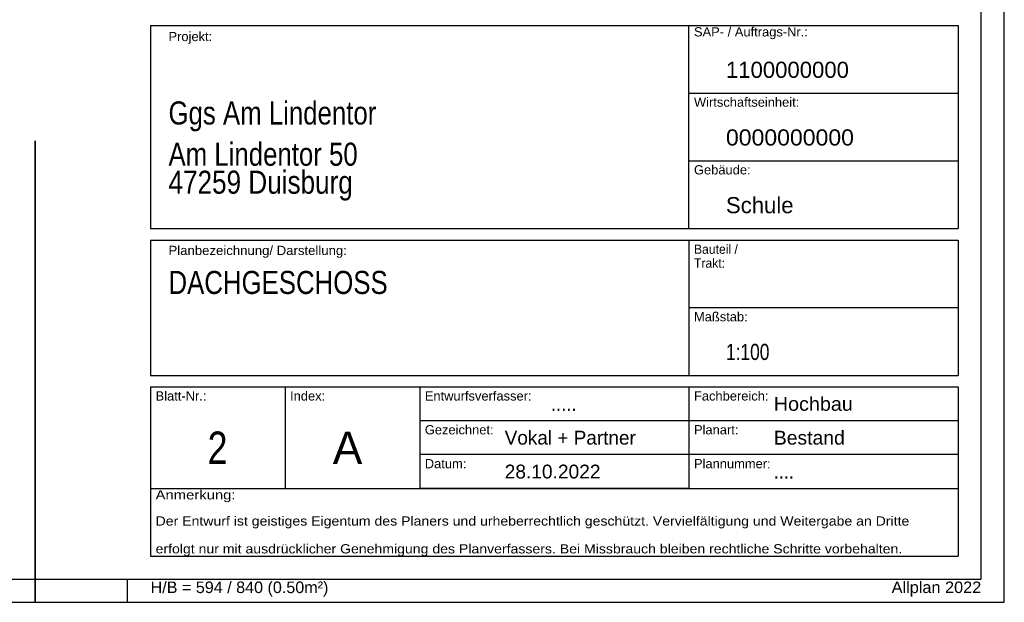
# Model space of a CAD drawing. Header units: metres. Extents: x 0 to 0.84, y 0 to 0.594.
# Tile 9 of 18: x 0.627 to 0.84, y 0 to 0.126. Entities that reach past the tile are written whole.
import ezdxf

# ---------------------------------------------------------------- set-up
doc = ezdxf.new("R2010")
doc.units = ezdxf.units.M
doc.linetypes.add('Teckovana 0.5x', pattern=[0.04, 0, -0.04])
for name, color, linetype, lineweight in [('Allgemein01', 7, 'Continuous', 13), ('Legende_ Beschreibung', 7, 'Continuous', 25), ('Standard', 7, 'Continuous', 25)]:
    doc.layers.add(name, color=color, linetype=linetype, lineweight=lineweight)
doc.styles.add('ARIAL', font='ARIAL.TTF')

msp = doc.modelspace()

# ---------------------------------------------------------------- linework, layer by layer
at = {"layer": 'Allgemein01', "color": 52, "linetype": 'Continuous', "lineweight": 13, "true_color": 0xc8c832, "transparency": 33554687}
for q in [(0.835, 0.0254), (0.823, 0.005)]:
    msp.add_line((0.835, 0.005), q, dxfattribs=at)
at = {"layer": 'Legende_ Beschreibung', "color": 7, "linetype": 'Continuous', "lineweight": 25, "transparency": 33554687}
for p, q in [((0.655, 0.125), (0.655, 0.081)), ((0.655, 0.125), (0.83, 0.125)), ((0.77167, 0.081), (0.77167, 0.125)), ((0.83, 0.125), (0.83, 0.081)), ((0.77167, 0.11033), (0.83, 0.11033)), ((0.77167, 0.09567), (0.83, 0.09567)), ((0.655, 0.081), (0.83, 0.081)), ((0.655, 0.0785), (0.83, 0.0785)), ((0.655, 0.0785), (0.655, 0.04917)), ((0.77167, 0.0785), (0.77167, 0.04917)), ((0.83, 0.0785), (0.83, 0.04917)), ((0.83, 0.06384), (0.77167, 0.06384)), ((0.655, 0.04917), (0.83, 0.04917)), ((0.655, 0.04667), (0.83, 0.04667)), ((0.655, 0.04667), (0.655, 0.01)), ((0.68414, 0.04667), (0.68414, 0.02467)), ((0.71334, 0.04667), (0.71334, 0.02467)), ((0.77167, 0.04667), (0.77167, 0.02467)), ((0.83, 0.04667), (0.83, 0.01)), ((0.77167, 0.03933), (0.71334, 0.03933)), ((0.83, 0.03933), (0.77167, 0.03933)), ((0.77167, 0.032), (0.71334, 0.032)), ((0.83, 0.032), (0.77167, 0.032)), ((0.655, 0.02467), (0.83, 0.02467)), ((0.655, 0.02467), (0.83, 0.02467)), ((0.655, 0.02467), (0.83, 0.02467)), ((0.655, 0.02467), (0.83, 0.02467)), ((0.77167, 0.02467), (0.71334, 0.02467)), ((0.655, 0.01), (0.83, 0.01))]:
    msp.add_line(p, q, dxfattribs=at)
at = {"layer": 'Standard', "color": 7, "linetype": 'Teckovana 0.5x', "lineweight": 35, "transparency": 33554687}
msp.add_line((0.63, 0), (0.63, 0.297), dxfattribs=at)
at = {"layer": 'Standard', "color": 7, "linetype": 'Continuous', "lineweight": 25, "transparency": 33554687}
msp.add_line((0.65, 0), (0.65, 0.005), dxfattribs=at)
for points in [[(0, 0), (0.84, 0), (0.84, 0.594), (0, 0.594), (0, 0)], [(0.005, 0.005), (0.835, 0.005), (0.835, 0.589), (0.005, 0.589), (0.005, 0.005)]]:
    msp.add_lwpolyline(points, close=True, dxfattribs=at)

# ---------------------------------------------------------------- texts
at = {"layer": 'Legende_ Beschreibung', "color": 7, "linetype": 'Continuous', "lineweight": 18, "transparency": 33554687, "char_height": 0.002, "attachment_point": 7, "style": 'ARIAL'}
for s, insert, width in [('\\W1.00;SAP- / Auftrags-Nr.:', (0.77275, 0.12202), 0.0257001), ('\\W1.00;Projekt:', (0.65888, 0.12101), 0.0105006), ('\\W1.00;Wirtschaftseinheit:', (0.77275, 0.10736), 0.0239028), ('\\W1.00;Gebäude:', (0.77275, 0.09269), 0.0133369), ('\\W1.02;Planbezeichnung/ Darstellung:', (0.65888, 0.07465), 0.0395312), ('\\W1.00;Maßstab:', (0.77275, 0.06086), 0.0126667), ('\\W1.00;Blatt-Nr.:', (0.65608, 0.04369), 0.0120324), ('\\W1.00;Index:', (0.68522, 0.04369), 0.0086332), ('\\W1.00;Entwurfsverfasser:', (0.71442, 0.04369), 0.0242023), ('\\W1.00;Fachbereich:', (0.77275, 0.04369), 0.0172375), ('\\W1.00;Gezeichnet:', (0.71442, 0.03636), 0.0159694), ('\\W1.00;Planart:', (0.77275, 0.03636), 0.0106684), ('\\W1.00;Datum:', (0.71442, 0.02902), 0.0100339), ('\\W1.00;Plannummer:', (0.77275, 0.02902), 0.0177042), ('\\W1.15;Anmerkung:', (0.65608, 0.02169), 0.0185574)]:
    msp.add_mtext(s, dxfattribs=dict(at, insert=insert, width=width))
at = {"layer": 'Legende_ Beschreibung', "color": 7, "linetype": 'Continuous', "lineweight": 35, "transparency": 33554687, "char_height": 0.0035, "attachment_point": 4, "style": 'ARIAL'}
for s, insert, width in [('\\W0.98;1100000000', (0.77968, 0.11537), 0.0288541), ('\\W1.02;0000000000', (0.77968, 0.10071), 0.0294716)]:
    msp.add_mtext(s, dxfattribs=dict(at, insert=insert, width=width))
at = {"layer": 'Legende_ Beschreibung', "color": 7, "linetype": 'Continuous', "lineweight": 25, "transparency": 33554687, "char_height": 0.002, "attachment_point": 1, "line_spacing_factor": 0.903614, "style": 'ARIAL'}
for s, insert, width in [('\\A1;{\\fArial|i0|b0;\\H0.002000;\\W0.941867;\\C7;Bauteil /}\\P{\\fArial|i0|b0;\\H0.002000;\\W0.941867;\\C7;Trakt:}\\P', (0.77275, 0.07752), 0.0104877), ('\\A1;{\\fArial|i0|b0;\\H0.002000;\\W1.091089;\\C7;Der Entwurf ist geistiges Eigentum des Planers und urheberrechtlich geschützt. Vervielfältigung und Weitergabe an Dritte }\\P}\\P{\\fArial|i0|b0;\\H0.002000;\\W1.091089;\\C7;erfolgt nur mit ausdrücklicher Genehmigung des Planverfassers. Bei Missbrauch bleiben rechtliche Schritte vorbehalten.}\\P', (0.65608, 0.01862), 0.1660692)]:
    msp.add_mtext(s, dxfattribs=dict(at, insert=insert, width=width))
at = {"layer": 'Legende_ Beschreibung', "color": 7, "linetype": 'Continuous', "lineweight": 25, "transparency": 33554687, "char_height": 0.003, "attachment_point": 4, "style": 'ARIAL'}
for s, insert, width in [('\\W1.02;Hochbau', (0.79006, 0.04298), 0.0185927), ('\\W0.96;.....', (0.74173, 0.04298), 0.0070762), ('\\W0.98;Vokal + Partner', (0.73173, 0.03565), 0.029992), ('\\W1.00;Bestand', (0.79006, 0.03565), 0.0169541), ('\\W0.93;....', (0.79006, 0.02831), 0.0057644)]:
    msp.add_mtext(s, dxfattribs=dict(at, insert=insert, width=width))
at = {"layer": 'Legende_ Beschreibung', "color": 7, "linetype": 'Continuous', "lineweight": 70, "transparency": 33554687, "insert": (0.69448, 0.03), "char_height": 0.007, "width": 0.0098866, "attachment_point": 7, "style": 'ARIAL'}
msp.add_mtext('\\W0.98;A', dxfattribs=at)
at = {"layer": 'Standard', "color": 7, "linetype": 'Continuous', "lineweight": 50, "transparency": 33554687, "char_height": 0.005, "attachment_point": 7, "style": 'ARIAL'}
for s, insert, width in [('\\W0.80;Ggs Am Lindentor', (0.65888, 0.10203), 0.0472064), ('\\W0.80;Am Lindentor 50', (0.65888, 0.09453), 0.0432086), ('\\W0.81;47259 Duisburg', (0.65888, 0.08703), 0.0417466), ('\\W0.80;DACHGESCHOSS', (0.65888, 0.06674), 0.0496725)]:
    msp.add_mtext(s, dxfattribs=dict(at, insert=insert, width=width))
at = {"layer": 'Standard', "color": 7, "linetype": 'Continuous', "lineweight": 35, "transparency": 33554687, "char_height": 0.0035, "style": 'ARIAL'}
for s, insert, width, attachment_point in [('\\W0.98;Schule', (0.77968, 0.08604), 0.0164712, 4), ('\\W0.77;1:100', (0.77968, 0.05246), 0.0111915, 7)]:
    msp.add_mtext(s, dxfattribs=dict(at, insert=insert, width=width, attachment_point=attachment_point))
at = {"layer": 'Standard', "color": 7, "linetype": 'Continuous', "lineweight": 70, "transparency": 33554687, "insert": (0.66951, 0.0335), "char_height": 0.007, "width": 0.0071595, "attachment_point": 5, "style": 'ARIAL'}
msp.add_mtext('\\W0.79;2', dxfattribs=at)
at = {"layer": 'Standard', "color": 7, "linetype": 'Continuous', "lineweight": 25, "transparency": 33554687, "style": 'ARIAL'}
for s, insert, char_height, width, attachment_point in [('\\W0.99;28.10.2022', (0.73173, 0.02831), 0.003, 0.022591, 4), ('\\W1.00;H/B = 594 / 840 (0.50m²)', (0.655, 0.00125), 0.0025, 0.0398778, 7), ('\\W1.01;Allplan 2022', (0.835, 0.00125), 0.0025, 0.0206338, 9)]:
    msp.add_mtext(s, dxfattribs=dict(at, insert=insert, char_height=char_height, width=width, attachment_point=attachment_point))

doc.saveas('drawing.dxf')
